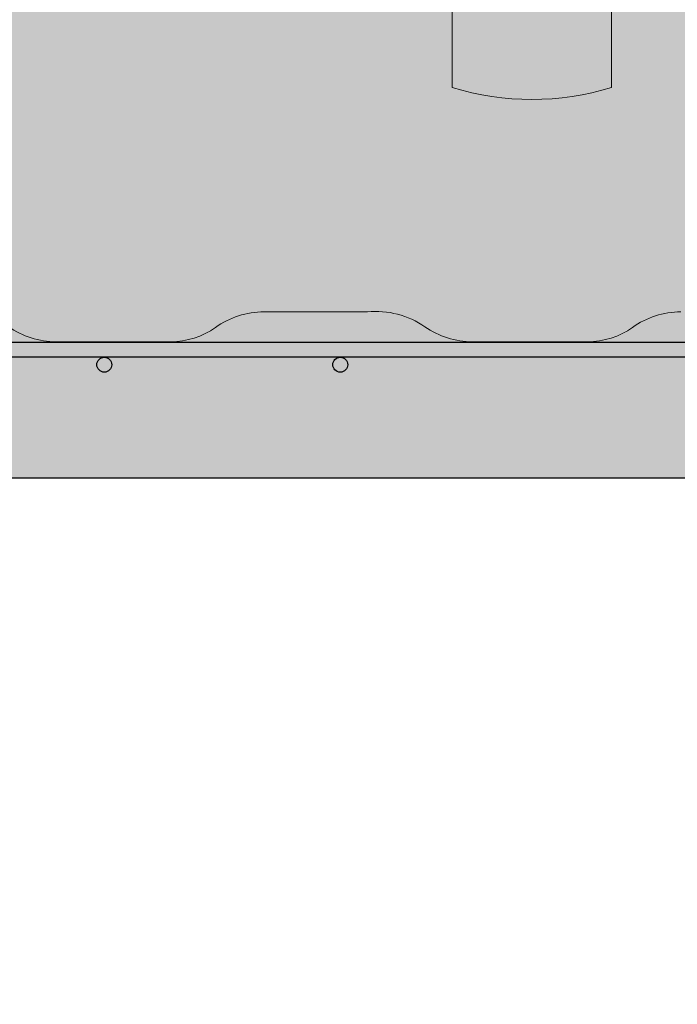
# Model space of a CAD drawing. Header units: millimetres. Extents: x 0 to 30, y 0 to 35.5.
# Tile 4 of 132: x 14.5 to 15.5, y 9.2 to 10.6. Entities that reach past the tile are written whole.
import ezdxf

# ---------------------------------------------------------------- set-up
doc = ezdxf.new("R2010")
doc.units = ezdxf.units.MM
for name, color, linetype, lineweight in [('CONSTRUPANEL', 170, 'Continuous', 20), ('hatch', 252, 'Continuous', 0), ('LAMINA ACCESORIOS', 1, 'Continuous', 30)]:
    doc.layers.add(name, color=color, linetype=linetype, lineweight=lineweight)

msp = doc.modelspace()

# ---------------------------------------------------------------- hatches: boundary and pattern name
at = {"layer": 'hatch', "linetype": 'Continuous'}
h = msp.add_hatch(dxfattribs=at)
h.set_pattern_fill('AR-CONC', color=256, scale=0.1)
h.set_pattern_definition([(49.99999999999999, (-570.9308624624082, -2763.710799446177), (0.7172601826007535, -0.06275213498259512), [0.07500000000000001, -0.8250000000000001]), (355, (-570.9308624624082, -2763.710799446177), (-0.138751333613, 0.7521921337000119), [0.06, -0.66]), (100.45144446, (-570.8710907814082, -2763.716028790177), (0.578508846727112, 0.6894399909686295), [0.06374019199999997, -0.7011421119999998]), (46.18420000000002, (-570.9308624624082, -2763.510799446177), (1.067241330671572, -0.1655192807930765), [0.1125, -1.2375]), (96.63563549, (-570.8419257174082, -2763.524592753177), (0.9346619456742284, 0.9741186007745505), [0.09561034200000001, -1.05171376]), (351.1841639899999, (-570.9308624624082, -2763.510799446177), (0.9346619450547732, 0.9741186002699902), [0.09000000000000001, -0.990000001]), (21, (-570.8308624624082, -2763.560799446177), (0.5969070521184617, -0.4026188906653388), [0.07500000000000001, -0.8250000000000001]), (326.0000000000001, (-570.8308624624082, -2763.560799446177), (0.2433153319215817, 0.7251500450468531), [0.06, -0.66]), (71.45144474, (-570.7811202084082, -2763.594351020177), (0.8402223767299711, 0.3225311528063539), [0.06374019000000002, -0.701142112]), (37.50000000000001, (-570.9308624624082, -2763.710799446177), (0.01215985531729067, 0.3328938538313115), [0, -0.652, 0, -0.67, 0, -0.6625000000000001]), (7.499999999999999, (-570.9308624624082, -2763.710799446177), (0.2630695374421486, 0.3944117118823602), [0, -0.382, 0, -0.637, 0, -0.2525]), (327.5, (-571.1538624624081, -2763.710799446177), (0.533822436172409, -0.02255487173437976), [0, -0.25, 0, -0.78, 0, -1.035]), (317.5, (-571.2538624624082, -2763.710799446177), (0.5831861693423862, 0.1001049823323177), [0, -0.325, 0, -0.518, 0, -0.735])])
h.paths.add_polyline_path([(19.68332639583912, 12.44282171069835), (9.903148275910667, 12.44282171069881), (9.903148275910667, 12.22132898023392, -0.1532882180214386), (9.970576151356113, 12.24249819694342), (10.13992988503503, 12.24249819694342, -0.1690682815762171), (10.20970989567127, 12.22132898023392, 0.1586911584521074), (10.27713777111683, 12.1993757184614), (10.44649150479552, 12.1993757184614, 0.1469625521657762), (10.51783960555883, 12.2221130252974, -0.1512227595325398), (10.583699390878, 12.24249819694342), (10.75226907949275, 12.24249819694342, -0.1690682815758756), (10.82204909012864, 12.22132898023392, 0.1586911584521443), (10.88947696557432, 12.1993757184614), (11.05883069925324, 12.1993757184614, 0.1469625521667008), (11.13017880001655, 12.2221130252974, -0.1512227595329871), (11.1960385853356, 12.24249819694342), (11.36539231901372, 12.24249819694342, -0.1690682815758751), (11.43517232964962, 12.22132898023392, 0.1586911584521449), (11.50260020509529, 12.1993757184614), (11.6574491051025, 12.1993757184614, 0.1678056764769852), (11.74251799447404, 12.2221130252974, -0.1495219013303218), (11.80916182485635, 12.24249819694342), (11.97773151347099, 12.24249819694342, -0.1690682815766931), (12.04751152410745, 12.22132898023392, 0.1586911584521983), (12.1149393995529, 12.1993757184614), (12.27018032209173, 12.1993757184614, 0.1718169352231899), (12.3556412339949, 12.2221130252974, -0.1512227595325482), (12.42150101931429, 12.24249819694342), (12.57713396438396, 12.24249819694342, -0.1882755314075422), (12.65985071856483, 12.22132898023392, 0.1569552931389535), (12.72806263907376, 12.1993757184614), (12.89663232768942, 12.1993757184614, 0.1469625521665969), (12.96798042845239, 12.2221130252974, -0.151222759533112), (13.03384021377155, 12.24249819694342), (13.18947315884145, 12.24249819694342, -0.1929552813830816), (13.27297395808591, 12.22132898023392, 0.1586911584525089), (13.34040183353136, 12.1993757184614), (13.49564275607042, 12.1993757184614, 0.1718169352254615), (13.58110366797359, 12.2221130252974, -0.151222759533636), (13.64696345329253, 12.24249819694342), (13.80220437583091, 12.24249819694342, -0.1923727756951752), (13.88531315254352, 12.22132898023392, 0.1586911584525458), (13.95274102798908, 12.1993757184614), (14.12209476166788, 12.1993757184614, 0.1469625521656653), (14.19344286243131, 12.2221130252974, -0.1512227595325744), (14.25930264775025, 12.24249819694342), (14.42865638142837, 12.24249819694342, -0.1690682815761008), (14.49843639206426, 12.22132898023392, 0.1586911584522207), (14.56586426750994, 12.1993757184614), (14.73443395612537, 12.1993757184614, 0.1435658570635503), (14.80578205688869, 12.2221130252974, -0.1495219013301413), (14.87242588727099, 12.24249819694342), (15.02727478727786, 12.24249819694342, -0.1929552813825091), (15.11077558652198, 12.22132898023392, 0.1586911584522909), (15.17820346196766, 12.1993757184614), (15.34755719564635, 12.1993757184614, 0.1469625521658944), (15.41890529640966, 12.2221130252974, -0.1512227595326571), (15.48476508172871, 12.24249819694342), (15.65411881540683, 12.24249819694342, -0.1639663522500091), (15.72311478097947, 12.22132898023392, 0.1569552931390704), (15.7913267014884, 12.1993757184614), (15.94617560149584, 12.1993757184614, 0.1712277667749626), (16.03124449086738, 12.2221130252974, -0.1512227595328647), (16.09710427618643, 12.24249819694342), (16.26645800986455, 12.24249819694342, -0.1690682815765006), (16.33623802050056, 12.22132898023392, 0.1586911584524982), (16.40366589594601, 12.1993757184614), (16.57301962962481, 12.1993757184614, 0.1469625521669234), (16.64436773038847, 12.2221130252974, -0.1512227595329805), (16.71022751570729, 12.24249819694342), (16.87879720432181, 12.24249819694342, -0.1690682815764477), (16.94857721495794, 12.22132898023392, 0.1586911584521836), (17.01600509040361, 12.1993757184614), (17.18535882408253, 12.1993757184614, 0.1469625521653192), (17.25670692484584, 12.2221130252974, -0.1512227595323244), (17.32256671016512, 12.24249819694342), (17.47819965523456, 12.24249819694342, -0.1929552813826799), (17.56170045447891, 12.22132898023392, 0.1586911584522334), (17.62912832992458, 12.1993757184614), (17.79769801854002, 12.1993757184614, 0.1435658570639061), (17.86904611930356, 12.2221130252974, -0.1495219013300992), (17.93568994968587, 12.24249819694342), (18.0959607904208, 12.24249819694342, -0.148347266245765), (18.17403964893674, 12.22132898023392, 0.1407453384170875), (18.25048404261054, 12.1993757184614), (18.41082125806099, 12.1993757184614, 0.1469625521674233), (18.48216935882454, 12.2221130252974, -0.1512227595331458), (18.54802914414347, 12.24249819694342), (18.71738287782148, 12.24249819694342, -0.1639663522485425), (18.78637884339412, 12.22132898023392, 0.1569552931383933), (18.85459076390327, 12.1993757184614), (19.02316045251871, 12.1993757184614, 0.1120209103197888), (19.09450855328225, 12.2221130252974, -0.1336925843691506), (19.16938485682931, 12.24249819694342), (19.32972207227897, 12.24249819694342, -0.169068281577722), (19.39950208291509, 12.22132898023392, 0.1586911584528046), (19.46692995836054, 12.1993757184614), (19.63628369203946, 12.1993757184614, 0.08064099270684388), (19.68332639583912, 12.20800021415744)])
h.paths.add_polyline_path([(5.415585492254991, 5.446933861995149), (7.752420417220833, 5.446933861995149), (7.752420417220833, 5.859075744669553), (5.415585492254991, 5.859075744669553)], flags=9)
h.paths.add_polyline_path([(2.835242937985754, 5.447070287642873), (5.062528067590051, 5.447070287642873), (5.062528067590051, 5.859212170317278), (2.835242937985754, 5.859212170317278)], flags=9)
h.paths.add_polyline_path([(6.253013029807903, 29.55380223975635), (10.15253274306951, 29.55380223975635), (10.15253274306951, 30.04261227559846), (6.253013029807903, 30.04261227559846)], flags=9)
h.paths.add_polyline_path([(14.21421845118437, 13.05434198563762), (15.32259016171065, 13.05434198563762), (15.32259016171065, 13.54065777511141), (14.21421845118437, 13.54065777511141)], flags=9)
h.paths.add_polyline_path([(13.33071556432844, 9.121942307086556), (14.44634056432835, 9.121942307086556), (14.44634056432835, 9.608258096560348), (13.33071556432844, 9.608258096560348)], flags=9)
h.paths.add_polyline_path([(13.3157799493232, 7.189754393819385), (14.43140494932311, 7.189754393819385), (14.43140494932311, 7.676070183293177), (13.3157799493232, 7.676070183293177)], flags=9)
h.paths.add_polyline_path([(20.56995413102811, 9.859103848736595), (21.7881613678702, 9.859103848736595), (21.7881613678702, 10.34541963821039), (20.56995413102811, 10.34541963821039)], flags=9)
h.paths.add_polyline_path([(20.56822715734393, 10.23902088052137), (21.47661531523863, 10.23902088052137), (21.47661531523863, 10.72533666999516), (20.56822715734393, 10.72533666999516)], flags=9)
h.paths.add_polyline_path([(20.56995413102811, 12.08542444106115), (21.7881613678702, 12.08542444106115), (21.7881613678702, 12.57174023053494), (20.56995413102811, 12.57174023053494)], flags=9)
h.paths.add_polyline_path([(20.56822715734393, 11.70550740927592), (21.47661531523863, 11.70550740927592), (21.47661531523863, 12.19182319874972), (20.56822715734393, 12.19182319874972)], flags=9)
h.paths.add_polyline_path([(20.57271728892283, 10.91273865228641), (22.24719097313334, 10.91273865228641), (22.24719097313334, 11.3990544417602), (20.57271728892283, 11.3990544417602)], flags=9)
h.paths.add_polyline_path([(20.70544191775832, 20.08894268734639), (21.7039781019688, 20.08894268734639), (21.7039781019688, 20.57525847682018), (20.70544191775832, 20.57525847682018)], flags=9)
h.paths.add_polyline_path([(19.42252613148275, 17.43257247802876), (20.25527284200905, 17.43257247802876), (20.25527284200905, 17.91888826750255), (19.42252613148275, 17.91888826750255)], flags=9)
h.paths.add_polyline_path([(18.66647212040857, 15.47460984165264), (19.49921883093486, 15.47460984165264), (19.49921883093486, 15.96092563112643), (18.66647212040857, 15.96092563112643)], flags=9)
h.paths.add_polyline_path([(4.835873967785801, 13.58108029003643), (5.668620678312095, 13.58108029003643), (5.668620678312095, 14.06739607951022), (4.835873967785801, 14.06739607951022)], flags=9)
h.paths.add_polyline_path([(20.73588898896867, 14.35089859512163), (21.73787912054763, 14.35089859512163), (21.73787912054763, 14.83721438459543), (20.73588898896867, 14.83721438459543)], flags=9)
h.paths.add_polyline_path([(3.416353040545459, 15.61913854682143), (4.418343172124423, 15.61913854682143), (4.418343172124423, 16.10545433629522), (3.416353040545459, 16.10545433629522)], flags=9)
h.paths.add_polyline_path([(17.00936788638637, 22.63855517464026), (19.82951591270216, 22.63855517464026), (19.82951591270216, 23.51862096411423), (17.00936788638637, 23.51862096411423)], flags=9)
h.paths.add_polyline_path([(15.86712330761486, 24.20784043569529), (15.86712330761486, 25.42604767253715), (15.38080751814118, 25.42604767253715), (15.38080751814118, 24.20784043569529)], flags=9)
h.paths.add_polyline_path([(15.48720627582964, 24.20611346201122), (15.48720627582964, 25.1145016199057), (15.00089048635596, 25.1145016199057), (15.00089048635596, 24.20611346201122)], flags=9)
h.paths.add_polyline_path([(13.64080271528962, 24.20784043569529), (13.64080271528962, 25.42604767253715), (13.15448692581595, 25.42604767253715), (13.15448692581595, 24.20784043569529)], flags=9)
h.paths.add_polyline_path([(14.02071974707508, 24.20611346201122), (14.02071974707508, 25.1145016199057), (13.5344039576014, 25.1145016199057), (13.5344039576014, 24.20611346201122)], flags=9)
h.paths.add_polyline_path([(14.81348850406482, 24.21060359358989), (14.81348850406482, 25.07823517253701), (14.32717271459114, 25.07823517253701), (14.32717271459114, 24.21060359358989)], flags=9)
h.paths.add_polyline_path([(17.29867968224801, 18.13990936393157), (18.5168869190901, 18.13990936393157), (18.5168869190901, 18.62622515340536), (17.29867968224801, 18.62622515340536)], flags=9)
h.paths.add_polyline_path([(17.29695270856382, 18.51982639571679), (18.20534086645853, 18.51982639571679), (18.20534086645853, 19.00614218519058), (17.29695270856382, 19.00614218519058)], flags=9)
h.paths.add_polyline_path([(17.29867968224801, 20.36622995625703), (18.5168869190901, 20.36622995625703), (18.5168869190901, 20.85254574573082), (17.29867968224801, 20.85254574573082)], flags=9)
h.paths.add_polyline_path([(17.29695270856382, 19.98631292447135), (18.20534086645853, 19.98631292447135), (18.20534086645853, 20.47262871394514), (17.29695270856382, 20.47262871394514)], flags=9)
h.paths.add_polyline_path([(17.30144284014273, 19.19354416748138), (18.97591652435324, 19.19354416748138), (18.97591652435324, 19.67985995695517), (17.30144284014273, 19.67985995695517)], flags=9)
h.paths.add_polyline_path([(16.38756954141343, 14.30381649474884), (17.60577677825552, 14.30381649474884), (17.60577677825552, 14.79013228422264), (16.38756954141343, 14.79013228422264)], flags=9)
h.paths.add_polyline_path([(16.38584256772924, 14.68373352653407), (17.29423072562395, 14.68373352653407), (17.29423072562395, 15.17004931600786), (16.38584256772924, 15.17004931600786)], flags=9)
h.paths.add_polyline_path([(16.38756954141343, 16.53013708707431), (17.60577677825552, 16.53013708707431), (17.60577677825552, 17.0164528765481), (16.38756954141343, 17.0164528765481)], flags=9)
h.paths.add_polyline_path([(16.38584256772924, 16.15022005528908), (17.29423072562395, 16.15022005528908), (17.29423072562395, 16.63653584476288), (16.38584256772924, 16.63653584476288)], flags=9)
h.paths.add_polyline_path([(16.39033269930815, 15.35745129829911), (18.06480638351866, 15.35745129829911), (18.06480638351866, 15.8437670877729), (16.39033269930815, 15.8437670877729)], flags=9)
h.paths.add_polyline_path([(9.419009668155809, 24.30208161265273), (9.419009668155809, 25.52028884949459), (8.93269387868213, 25.52028884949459), (8.93269387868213, 24.30208161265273)], flags=9)
h.paths.add_polyline_path([(9.03909263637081, 24.30035463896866), (9.03909263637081, 25.20874279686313), (8.552776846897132, 25.20874279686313), (8.552776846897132, 24.30035463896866)], flags=9)
h.paths.add_polyline_path([(7.192689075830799, 24.30208161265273), (7.192689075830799, 25.52028884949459), (6.70637328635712, 25.52028884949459), (6.70637328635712, 24.30208161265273)], flags=9)
h.paths.add_polyline_path([(7.572606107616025, 24.30035463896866), (7.572606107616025, 25.20874279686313), (7.086290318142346, 25.20874279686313), (7.086290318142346, 24.30035463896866)], flags=9)
h.paths.add_polyline_path([(8.36537486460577, 24.30484477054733), (8.36537486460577, 25.17247634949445), (7.879059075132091, 25.17247634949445), (7.879059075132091, 24.30484477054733)], flags=9)
h.paths.add_polyline_path([(14.53671226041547, 4.486871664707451), (15.90274227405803, 4.486871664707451), (15.90274227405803, 4.837192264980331), (14.53671226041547, 4.837192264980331)], flags=9)
h.paths.add_polyline_path([(8.410594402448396, 4.837807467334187), (13.32992516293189, 4.837807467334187), (13.32992516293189, 6.384497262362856), (8.410594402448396, 6.384497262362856)], flags=9)
h.paths.add_polyline_path([(17.22020340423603, 6.620624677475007), (18.49486234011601, 6.620624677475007), (18.49486234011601, 7.012159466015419), (17.22020340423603, 7.012159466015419)], flags=9)
h.paths.add_polyline_path([(17.87735105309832, 6.064668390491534), (18.34514095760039, 6.064668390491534), (18.34514095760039, 6.414988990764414), (17.87735105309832, 6.414988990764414)], flags=9)
h.paths.add_polyline_path([(21.00083722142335, 4.468379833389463), (22.85187476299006, 4.468379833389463), (22.85187476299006, 6.653602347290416), (21.00083722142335, 6.653602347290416)], flags=9)
h.paths.add_polyline_path([(17.87619143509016, 4.484552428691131), (19.68960207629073, 4.484552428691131), (19.68960207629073, 4.834873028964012), (17.87619143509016, 4.834873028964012)], flags=9)
h.paths.add_polyline_path([(4.247754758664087, 27.43638564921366), (8.700994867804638, 27.43638564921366), (8.700994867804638, 27.74549206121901), (4.247754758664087, 27.74549206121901)], flags=9)
h.paths.add_polyline_path([(13.87598343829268, 6.62608193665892), (15.37161781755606, 6.62608193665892), (15.37161781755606, 7.017616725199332), (13.87598343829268, 7.017616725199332)], flags=9)
h.paths.add_polyline_path([(20.91004806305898, 6.358224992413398), (22.18470699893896, 6.358224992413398), (22.18470699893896, 6.749759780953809), (20.91004806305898, 6.749759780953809)], flags=9)
h.paths.add_polyline_path([(17.23951445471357, 5.154277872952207), (19.3842074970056, 5.154277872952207), (19.3842074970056, 5.545812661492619), (17.23951445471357, 5.545812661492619)], flags=9)
h.paths.add_polyline_path([(13.86898480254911, 5.154277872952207), (14.96660417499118, 5.154277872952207), (14.96660417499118, 5.545812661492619), (13.86898480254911, 5.545812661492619)], flags=9)
h.paths.add_polyline_path([(19.05846151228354, 25.62268665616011), (20.44887761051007, 25.62268665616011), (20.44887761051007, 25.93179306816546), (19.05846151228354, 25.93179306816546)], flags=9)
h.paths.add_polyline_path([(19.06050789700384, 25.97680174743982), (20.67213818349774, 25.97680174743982), (20.67213818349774, 26.28590815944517), (19.06050789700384, 26.28590815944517)], flags=9)
h.paths.add_polyline_path([(19.06449834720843, 26.37012867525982), (19.95457338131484, 26.37012867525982), (19.95457338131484, 26.67923508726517), (19.06449834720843, 26.67923508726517)], flags=9)
h.paths.add_polyline_path([(19.06572617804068, 26.72680174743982), (20.14181758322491, 26.72680174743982), (20.14181758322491, 27.03590815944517), (19.06572617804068, 27.03590815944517)], flags=9)
h.paths.add_polyline_path([(19.0603032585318, 27.12012867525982), (20.04348879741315, 27.12012867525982), (20.04348879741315, 27.42923508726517), (19.0603032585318, 27.42923508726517)], flags=9)
h.paths.add_polyline_path([(19.05958702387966, 27.47680174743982), (20.29857065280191, 27.47680174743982), (20.29857065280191, 27.78590815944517), (19.05958702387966, 27.78590815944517)], flags=9)
h.paths.add_polyline_path([(3.07370470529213, 25.62012867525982), (5.000273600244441, 25.62012867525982), (5.000273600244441, 25.92923508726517), (3.07370470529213, 25.92923508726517)], flags=9)
h.paths.add_polyline_path([(3.074625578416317, 25.97680174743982), (5.000989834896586, 25.97680174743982), (5.000989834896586, 26.28590815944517), (3.074625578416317, 26.28590815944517)], flags=9)
h.paths.add_polyline_path([(3.079434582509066, 26.37002635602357), (3.818077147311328, 26.37002635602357), (3.818077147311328, 26.67913276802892), (3.079434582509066, 26.67913276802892)], flags=9)
h.paths.add_polyline_path([(3.07994617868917, 26.72680174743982), (3.934925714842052, 26.72680174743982), (3.934925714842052, 27.03590815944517), (3.07994617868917, 27.03590815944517)], flags=9)
h.paths.add_polyline_path([(3.073909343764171, 27.12268665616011), (3.812551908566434, 27.12268665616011), (3.812551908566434, 27.43179306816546), (3.073909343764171, 27.43179306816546)], flags=9)
h.paths.add_polyline_path([(3.074318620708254, 27.47680174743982), (4.150410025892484, 27.47680174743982), (4.150410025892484, 27.78590815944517), (3.074318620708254, 27.78590815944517)], flags=9)
edge = h.paths.add_edge_path()
edge.add_arc((19.62255529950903, 10.2915915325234), 0.1230092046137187, 271.2818348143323, 304.7867363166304)
edge.add_line((19.69273493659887, 10.1905663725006), (19.69273493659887, 9.96828959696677))
edge.add_line((19.69273493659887, 9.96828959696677), (9.903148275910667, 9.968289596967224))
edge.add_line((9.903148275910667, 9.968289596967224), (9.903148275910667, 10.20389513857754))
edge.add_arc((9.984799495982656, 9.8298666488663), 0.3828370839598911, 91.77694187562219, 102.31459637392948, ccw=False)
edge.add_line((9.97292828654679, 10.21251963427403), (10.12409526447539, 10.21251963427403))
edge.add_arc((10.12652425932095, 10.09053256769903), 0.1220112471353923, 55.07214621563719, 91.14071735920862, ccw=False)
edge.add_arc((10.26616114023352, 10.29049011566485), 0.1218770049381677, 235.0721462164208, 269.999999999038)
edge.add_line((10.26616114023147, 10.16861311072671), (10.43551487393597, 10.16861311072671))
edge.add_arc((10.43494264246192, 10.28342654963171), 0.1148148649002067, 270.2855604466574, 305.3522173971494)
edge.add_arc((10.57272275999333, 10.08920827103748), 0.1233113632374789, 90.00000000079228, 125.3522173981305, ccw=False)
edge.add_line((10.57272275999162, 10.21251963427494), (10.73643445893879, 10.21251963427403))
edge.add_arc((10.73886345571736, 10.09053256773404), 0.1220112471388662, 55.0666041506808, 91.14071826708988, ccw=False)
edge.add_arc((10.87850033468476, 10.29049011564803), 0.1218770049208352, 235.0776951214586, 270.0000000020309)
edge.add_line((10.87850033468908, 10.16861311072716), (11.04785406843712, 10.16861311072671))
edge.add_arc((11.04728183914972, 10.28342654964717), 0.1148148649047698, 270.2855593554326, 305.3460535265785)
edge.add_arc((11.18506195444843, 10.0892082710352), 0.1233113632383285, 90, 125.35795570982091, ccw=False)
edge.add_line((11.18506195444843, 10.21251963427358), (11.34955769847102, 10.21251963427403))
edge.add_arc((11.35198669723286, 10.09053256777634), 0.1220112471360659, 55.06425515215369, 91.14071919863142, ccw=False)
edge.add_arc((11.49162357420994, 10.29049011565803), 0.1218770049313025, 235.0800474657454, 270.0000000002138)
edge.add_line((11.49162357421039, 10.16861311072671), (11.64294427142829, 10.16861311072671))
edge.add_arc((11.65701359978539, 10.28710206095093), 0.119321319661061, 263.2284286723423, 305.3395685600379)
edge.add_arc((11.79740114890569, 10.08920827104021), 0.1233113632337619, 89.9999999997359, 125.36445401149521, ccw=False)
edge.add_line((11.79740114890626, 10.21251963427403), (11.94950589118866, 10.21251963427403))
edge.add_arc((11.96231864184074, 10.08765822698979), 0.1255170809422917, 55.07214621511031, 95.85894362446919, ccw=False)
edge.add_arc((12.10396276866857, 10.29049011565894), 0.12187700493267, 235.0721462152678, 269.9999999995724)
edge.add_line((12.10396276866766, 10.16861311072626), (12.27331650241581, 10.16861311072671))
edge.add_arc((12.27274427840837, 10.28342654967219), 0.1148148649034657, 270.2855567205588, 305.3409106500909)
edge.add_arc((12.41052438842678, 10.08920827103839), 0.1233113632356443, 90, 125.3627422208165, ccw=False)
edge.add_line((12.41052438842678, 10.21251963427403), (12.57046958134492, 10.21251963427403))
edge.add_arc((12.57763938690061, 10.09217359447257), 0.1205594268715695, 54.69975155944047, 93.4094566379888, ccw=False)
edge.add_arc((12.71630196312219, 10.28801197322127), 0.119398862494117, 234.6997515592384, 270.0000000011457)
edge.add_line((12.71630196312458, 10.16861311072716), (12.87703120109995, 10.16861311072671))
edge.add_arc((12.88436095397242, 10.28444502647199), 0.1160635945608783, 266.379195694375, 305.342559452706)
edge.add_arc((13.02286358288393, 10.08920827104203), 0.1233113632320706, 89.99999999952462, 125.36130584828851, ccw=False)
edge.add_line((13.02286358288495, 10.21251963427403), (13.18320079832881, 10.21251963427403))
edge.add_arc((13.18937177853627, 10.08993608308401), 0.1227387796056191, 55.0671506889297, 92.88189480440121, ccw=False)
edge.add_arc((13.32942520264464, 10.29049011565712), 0.1218770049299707, 235.0771776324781, 270.0000000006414)
edge.add_line((13.32942520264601, 10.16861311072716), (13.48074589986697, 10.16861311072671))
edge.add_arc((13.49538949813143, 10.28739775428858), 0.1196838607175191, 262.9721187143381, 305.3522173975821)
edge.add_arc((13.63598682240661, 10.08920827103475), 0.1233113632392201, 90.00000000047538, 125.3522173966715, ccw=False)
edge.add_line((13.63598682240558, 10.21251963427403), (13.79969852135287, 10.21251963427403))
edge.add_arc((13.80212751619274, 10.09053256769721), 0.1220112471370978, 55.07214621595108, 91.14071735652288, ccw=False)
edge.add_arc((13.94176439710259, 10.2904901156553), 0.1218770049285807, 235.0721462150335, 270.0000000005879)
edge.add_line((13.94176439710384, 10.16861311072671), (14.11111813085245, 10.16861311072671))
edge.add_arc((14.11054590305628, 10.28342654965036), 0.1148148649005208, 270.285558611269, 305.3442580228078)
edge.add_arc((14.2483260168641, 10.0892082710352), 0.1233113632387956, 90.00000000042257, 125.3596269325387, ccw=False)
edge.add_line((14.24832601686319, 10.21251963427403), (14.41282176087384, 10.21251963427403))
edge.add_arc((14.41525076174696, 10.09053256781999), 0.1220112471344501, 55.062374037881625, 91.14072019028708, ccw=False)
edge.add_arc((14.55488763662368, 10.29049011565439), 0.1218770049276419, 235.0819314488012, 270.0000000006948)
edge.add_line((14.55488763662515, 10.16861311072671), (14.72345732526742, 10.16861311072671))
edge.add_arc((14.72288509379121, 10.2834265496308), 0.114814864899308, 270.2855604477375, 305.3522173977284)
edge.add_arc((14.86066521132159, 10.08920827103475), 0.1233113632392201, 90.00000000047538, 125.3522173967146, ccw=False)
edge.add_line((14.86066521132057, 10.21251963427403), (15.01276995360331, 10.21251963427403))
edge.add_arc((15.02558270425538, 10.08765822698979), 0.1255170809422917, 55.07214621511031, 95.85894362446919, ccw=False)
edge.add_arc((15.16722683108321, 10.29049011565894), 0.12187700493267, 235.0721462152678, 269.9999999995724)
edge.add_line((15.1672268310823, 10.16861311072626), (15.3365805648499, 10.16861311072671))
edge.add_arc((15.33600833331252, 10.28342654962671), 0.1148148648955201, 270.2855604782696, 305.35221739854)
edge.add_arc((15.47378845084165, 10.08920827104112), 0.1233113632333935, 89.99999999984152, 125.352217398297, ccw=False)
edge.add_line((15.47378845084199, 10.21251963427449), (15.62510914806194, 10.21251963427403))
edge.add_arc((15.63908495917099, 10.08960526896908), 0.1237063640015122, 54.693002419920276, 96.48687934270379, ccw=False)
edge.add_arc((15.77956602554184, 10.28801197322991), 0.119398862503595, 234.7067451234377, 269.9999999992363)
edge.add_line((15.77956602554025, 10.16861311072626), (15.94029526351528, 10.16861311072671))
edge.add_arc((15.94762501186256, 10.2844450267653), 0.116063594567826, 266.379197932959, 305.3490252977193)
edge.add_arc((16.08612764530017, 10.08920827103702), 0.1233113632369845, 90.00000000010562, 125.3552216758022, ccw=False)
edge.add_line((16.08612764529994, 10.21251963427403), (16.23744834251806, 10.21251963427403))
edge.add_arc((16.25085350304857, 10.08738380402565), 0.1258517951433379, 55.06434170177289, 96.11448511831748, ccw=False)
edge.add_arc((16.39268926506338, 10.29049011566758), 0.1218770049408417, 235.0802065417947, 269.9999999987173)
edge.add_line((16.39268926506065, 10.16861311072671), (16.56204299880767, 10.16861311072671))
edge.add_arc((16.56147076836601, 10.28342654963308), 0.1148148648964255, 270.2855599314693, 305.3479415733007)
edge.add_arc((16.69925088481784, 10.08920827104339), 0.1233113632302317, 89.9999999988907, 125.35619819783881, ccw=False)
edge.add_line((16.69925088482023, 10.21251963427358), (16.86296258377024, 10.21251963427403))
edge.add_arc((16.86539158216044, 10.09053256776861), 0.1220112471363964, 55.06464618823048, 91.14071902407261, ccw=False)
edge.add_arc((17.00502845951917, 10.29049011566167), 0.1218770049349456, 235.0796558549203, 269.9999999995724)
edge.add_line((17.00502845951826, 10.16861311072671), (17.17438219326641, 10.16861311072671))
edge.add_arc((17.17380996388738, 10.28342654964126), 0.1148148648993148, 270.2855594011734, 305.3461840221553)
edge.add_arc((17.31159007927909, 10.08920827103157), 0.1233113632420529, 90.00000000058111, 125.3578342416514, ccw=False)
edge.add_line((17.31159007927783, 10.21251963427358), (17.47608582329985, 10.21251963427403))
edge.add_arc((17.4785148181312, 10.09053256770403), 0.1220112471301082, 55.072146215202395, 91.14071735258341, ccw=False)
edge.add_arc((17.61815169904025, 10.29049011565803), 0.1218770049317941, 235.0721462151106, 269.9999999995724)
edge.add_line((17.61815169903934, 10.16861311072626), (17.78672138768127, 10.16861311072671))
edge.add_arc((17.78614915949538, 10.28342654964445), 0.1148148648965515, 270.2855588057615, 305.3447372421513)
edge.add_arc((17.92392927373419, 10.08920827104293), 0.1233113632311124, 89.99999999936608, 125.3591808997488, ccw=False)
edge.add_line((17.92392927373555, 10.21251963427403), (18.0884250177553, 10.21251963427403))
edge.add_arc((18.09085401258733, 10.09053256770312), 0.1220112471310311, 55.07214621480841, 91.1407173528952, ccw=False)
edge.add_arc((18.23049089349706, 10.29049011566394), 0.1218770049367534, 235.0721462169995, 269.9999999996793)
edge.add_line((18.23049089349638, 10.16861311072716), (18.39984462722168, 10.16861311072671))
edge.add_arc((18.39927239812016, 10.28342654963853), 0.1148148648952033, 270.2855592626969, 305.3458379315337)
edge.add_arc((18.53705251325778, 10.08920827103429), 0.1233113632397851, 90.00000000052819, 125.35815639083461, ccw=False)
edge.add_line((18.53705251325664, 10.21251963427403), (18.70403758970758, 10.21251963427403))
edge.add_arc((18.70482989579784, 10.09310910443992), 0.1194131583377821, 54.69975155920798, 90.38016018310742, ccw=False)
edge.add_arc((18.84283008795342, 10.28801197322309), 0.1193988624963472, 234.6997515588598, 270.0000000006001)
edge.add_line((18.84283008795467, 10.16861311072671), (19.01218382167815, 10.16861311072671))
edge.add_arc((19.01161159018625, 10.2834265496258), 0.114814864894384, 270.285560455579, 305.3522173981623)
edge.add_arc((19.14939170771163, 10.08920827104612), 0.1233113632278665, 89.99999999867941, 125.35221739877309, ccw=False)
edge.add_line((19.14939170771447, 10.21251963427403), (19.30071240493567, 10.21251963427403))
edge.add_arc((19.31411756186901, 10.0873838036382), 0.1258517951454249, 55.072146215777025, 96.1144834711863, ccw=False)
edge.add_arc((19.45595332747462, 10.2904901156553), 0.1218770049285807, 235.0721462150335, 270.0000000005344)
edge.add_line((19.45595332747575, 10.16861311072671), (19.62530706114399, 10.16861311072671))
edge = h.paths.add_edge_path()
edge.add_line((9.90314827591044, 11.47570212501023), (19.56336750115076, 11.47570212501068))
edge.add_arc((19.5633675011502, 11.41062638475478), 0.06507574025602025, 0, 89.99999999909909, ccw=False)
edge.add_line((19.62844324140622, 11.41062638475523), (19.62844324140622, 10.67275408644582))
edge.add_line((19.62844324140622, 10.67275408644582), (19.68332639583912, 10.67275408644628))
edge.add_line((19.68332639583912, 10.67275408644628), (19.68332639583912, 11.73835722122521))
edge.add_line((19.68332639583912, 11.73835722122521), (19.0137519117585, 11.73835722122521))
edge.add_line((19.0137519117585, 11.73835722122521), (19.0137519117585, 11.60820574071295))
edge.add_arc((18.89653717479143, 12.01720191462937), 0.4254611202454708, 254.00815910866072, 285.99184089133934, ccw=False)
edge.add_line((18.77932243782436, 11.60820574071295), (18.77932243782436, 11.73835722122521))
edge.add_line((18.77932243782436, 11.73835722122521), (18.71816692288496, 11.73835722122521))
edge.add_line((18.71816692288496, 11.73835722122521), (18.71816692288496, 11.86929274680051))
edge.add_arc((18.60095218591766, 11.4796579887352), 0.4068839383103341, 73.25701376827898, 106.742986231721)
edge.add_line((18.48373744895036, 11.86929274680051), (18.48373744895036, 11.73835722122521))
edge.add_line((18.48373744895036, 11.73835722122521), (15.36245405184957, 11.73835722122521))
edge.add_line((15.36245405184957, 11.73835722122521), (15.36245405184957, 11.60820574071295))
edge.add_arc((15.24523931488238, 12.01720191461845), 0.4254611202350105, 254.008159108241, 285.99184089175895, ccw=False)
edge.add_line((15.1280245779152, 11.60820574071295), (15.1280245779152, 11.73835722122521))
edge.add_line((15.1280245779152, 11.73835722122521), (14.45845009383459, 11.73835722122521))
edge.add_line((14.45845009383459, 11.73835722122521), (14.45845009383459, 11.86929274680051))
edge.add_arc((14.34123535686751, 11.47965798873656), 0.4068839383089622, 73.2570137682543, 106.7429862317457)
edge.add_line((14.22402061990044, 11.86929274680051), (14.22402061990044, 11.73835722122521))
edge.add_line((14.22402061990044, 11.73835722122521), (11.10273722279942, 11.73835722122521))
edge.add_line((11.10273722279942, 11.73835722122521), (11.10273722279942, 11.60820574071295))
edge.add_arc((10.98552248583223, 12.01720191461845), 0.4254611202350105, 254.008159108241, 285.99184089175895, ccw=False)
edge.add_line((10.86830774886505, 11.60820574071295), (10.86830774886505, 11.73835722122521))
edge.add_line((10.86830774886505, 11.73835722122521), (10.80715223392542, 11.73835722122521))
edge.add_line((10.80715223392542, 11.73835722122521), (10.80715223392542, 11.86929274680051))
edge.add_arc((10.68993749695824, 11.47965798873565), 0.4068839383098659, 73.25701376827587, 106.7429862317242)
edge.add_line((10.57272275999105, 11.86929274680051), (10.57272275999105, 11.73835722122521))
edge.add_line((10.57272275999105, 11.73835722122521), (9.903148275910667, 11.73835722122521))
edge.add_line((9.903148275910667, 11.73835722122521), (9.90314827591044, 11.47570212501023))
edge = h.paths.add_edge_path()
edge.add_line((19.43243197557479, 10.94246558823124), (9.903148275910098, 10.94246558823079))
edge.add_line((9.903148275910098, 10.94246558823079), (9.903148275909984, 10.67275408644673))
edge.add_line((9.903148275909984, 10.67275408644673), (10.5821313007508, 10.67275408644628))
edge.add_line((10.5821313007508, 10.67275408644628), (10.5821313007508, 10.80368961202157))
edge.add_arc((10.6993460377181, 10.3946934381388), 0.4254611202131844, 74.00815910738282, 105.99184089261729, ccw=False)
edge.add_line((10.8165607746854, 10.80368961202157), (10.8165607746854, 10.67275408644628))
edge.add_line((10.8165607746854, 10.67275408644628), (10.8777162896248, 10.67275408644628))
edge.add_line((10.8777162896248, 10.67275408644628), (10.8777162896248, 10.54260260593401))
edge.add_arc((10.9949310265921, 10.93223736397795), 0.4068839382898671, 253.2570137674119, 286.742986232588)
edge.add_line((11.1121457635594, 10.54260260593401), (11.1121457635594, 10.67275408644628))
edge.add_line((11.1121457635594, 10.67275408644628), (14.23342916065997, 10.67275408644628))
edge.add_line((14.23342916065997, 10.67275408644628), (14.23342916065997, 10.80368961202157))
edge.add_arc((14.35064389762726, 10.3946934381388), 0.4254611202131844, 74.00815910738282, 105.99184089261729, ccw=False)
edge.add_line((14.46785863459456, 10.80368961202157), (14.46785863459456, 10.67275408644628))
edge.add_line((14.46785863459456, 10.67275408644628), (15.13743311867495, 10.67275408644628))
edge.add_line((15.13743311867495, 10.67275408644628), (15.13743311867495, 10.54260260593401))
edge.add_arc((15.25464785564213, 10.921684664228), 0.3967902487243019, 252.8180373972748, 287.1819626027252)
edge.add_line((15.37186259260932, 10.54260260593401), (15.37186259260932, 10.67275408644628))
edge.add_line((15.37186259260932, 10.67275408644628), (18.49314598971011, 10.67275408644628))
edge.add_line((18.49314598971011, 10.67275408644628), (18.49314598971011, 10.80368961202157))
edge.add_arc((18.61036072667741, 10.3946934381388), 0.4254611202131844, 74.00815910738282, 105.99184089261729, ccw=False)
edge.add_line((18.72757546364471, 10.80368961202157), (18.72757546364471, 10.67275408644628))
edge.add_line((18.72757546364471, 10.67275408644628), (18.78873097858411, 10.67275408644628))
edge.add_line((18.78873097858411, 10.67275408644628), (18.78873097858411, 10.54260260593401))
edge.add_arc((18.90594571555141, 10.93223736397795), 0.4068839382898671, 253.2570137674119, 286.742986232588)
edge.add_line((19.02316045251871, 10.54260260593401), (19.02316045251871, 10.67275408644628))
edge.add_line((19.02316045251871, 10.67275408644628), (19.58453671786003, 10.67275408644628))
edge.add_line((19.58453671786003, 10.67275408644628), (19.58453671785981, 11.41062638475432))
edge.add_arc((19.56336750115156, 11.41062638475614), 0.02116921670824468, 0, 90.00000000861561)
edge.add_line((19.5633675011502, 11.43179560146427), (9.90314827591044, 11.43179560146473))
edge.add_line((9.90314827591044, 11.43179560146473), (9.903148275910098, 10.9863721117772))
edge.add_line((9.903148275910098, 10.9863721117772), (19.4324319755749, 10.98637211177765))
edge.add_line((19.4324319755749, 10.98637211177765), (19.43243197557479, 10.94246558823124))
h = msp.add_hatch(dxfattribs=at)
h.set_pattern_fill('HONEY', color=256, scale=0.333362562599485)
h.set_pattern_definition([(0, (-238.644041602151, -1954.91538008), (0.06250548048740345, 0.03608755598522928), [0.04167032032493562, -0.08334064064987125]), (120, (-238.644041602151, -1954.91538008), (-0.06250548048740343, 0.03608755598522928), [0.04167032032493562, -0.08334064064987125]), (59.99999999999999, (-238.644041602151, -1954.91538008), (1.387900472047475e-17, 0.07217511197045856), [-0.08334064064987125, 0.04167032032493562])])
h.paths.add_polyline_path([(19.69273493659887, 10.67275408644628), (19.02316045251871, 10.67275408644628), (19.02316045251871, 10.54260260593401), (18.96514111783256, 10.52927383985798), (18.90555369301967, 10.52535361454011), (18.84675031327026, 10.52927383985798), (18.78873097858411, 10.54260260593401), (18.78873097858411, 10.67275408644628), (18.72757546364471, 10.67275408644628), (18.72757546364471, 10.80368961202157), (18.66955612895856, 10.81623433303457), (18.61937724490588, 10.82015455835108), (18.59977611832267, 10.82015455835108), (18.55116532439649, 10.81623433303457), (18.49314598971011, 10.80368961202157), (18.49314598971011, 10.67275408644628), (15.37186259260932, 10.67275408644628), (15.37186259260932, 10.54260260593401), (15.31384325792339, 10.52927383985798), (15.25503987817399, 10.52535361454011), (15.1954524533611, 10.52927383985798), (15.13743311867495, 10.54260260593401), (15.13743311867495, 10.67275408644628), (14.46785863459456, 10.67275408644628), (14.46785863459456, 10.80368961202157), (14.40983929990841, 10.81623433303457), (14.3596604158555, 10.82015455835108), (14.34005928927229, 10.82015455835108), (14.29144849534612, 10.81623433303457), (14.23342916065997, 10.80368961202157), (14.23342916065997, 10.67275408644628), (11.1121457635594, 10.67275408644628), (11.1121457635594, 10.54260260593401), (11.05412642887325, 10.52927383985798), (10.99532304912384, 10.52535361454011), (10.93573562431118, 10.52927383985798), (10.8777162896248, 10.54260260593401), (10.8777162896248, 10.67275408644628), (10.8165607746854, 10.67275408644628), (10.8165607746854, 10.80368961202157), (10.75854143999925, 10.81623433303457), (10.70914660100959, 10.82015455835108), (10.68954547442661, 10.82015455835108), (10.64015063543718, 10.81623433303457), (10.5821313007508, 10.80368961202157), (10.5821313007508, 10.67275408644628), (9.903148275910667, 10.67275408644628), (9.903148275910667, 10.20389513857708), (9.936078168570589, 10.21095154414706), (9.959599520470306, 10.21251963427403), (9.986257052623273, 10.21251963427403), (10.05760515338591, 10.21251963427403), (10.0928871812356, 10.21251963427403), (10.11092021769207, 10.21251963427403), (10.12895325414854, 10.21251963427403), (10.14855438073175, 10.21095154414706), (10.15090651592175, 10.21095154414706), (10.151690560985, 10.21095154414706), (10.15247460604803, 10.21095154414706), (10.15247460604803, 10.21016749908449), (10.1759959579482, 10.20311109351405), (10.19638112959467, 10.1905663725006), (10.21755034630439, 10.1780216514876), (10.24107169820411, 10.17096524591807), (10.26616114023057, 10.16861311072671), (10.29360271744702, 10.16861311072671), (10.36416677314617, 10.16861311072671), (10.39944880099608, 10.16861311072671), (10.41748183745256, 10.16861311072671), (10.43551487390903, 10.16861311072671), (10.45433195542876, 10.17018120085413), (10.466092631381, 10.17253333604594), (10.46766072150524, 10.17331738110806), (10.47001285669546, 10.17331738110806), (10.50137465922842, 10.18978232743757), (10.52254387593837, 10.20232704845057), (10.54684927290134, 10.21016749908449), (10.57272275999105, 10.21251963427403), (10.6001643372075, 10.21251963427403), (10.67072839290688, 10.21251963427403), (10.70601042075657, 10.21251963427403), (10.72404345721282, 10.21251963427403), (10.74129244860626, 10.21251963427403), (10.76089357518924, 10.21095154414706), (10.76324571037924, 10.21095154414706), (10.76402975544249, 10.21095154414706), (10.76481380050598, 10.21095154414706), (10.76559784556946, 10.21016749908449), (10.78833515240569, 10.20311109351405), (10.80872032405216, 10.1905663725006), (10.83067358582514, 10.1780216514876), (10.85419493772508, 10.17096524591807), (10.87850033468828, 10.16861311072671), (10.90594191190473, 10.16861311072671), (10.97650596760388, 10.16861311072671), (11.01257204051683, 10.16861311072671), (11.02982103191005, 10.16861311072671), (11.04785406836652, 10.16861311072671), (11.06745519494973, 10.17018120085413), (11.07529564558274, 10.1717492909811), (11.07843182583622, 10.17253333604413), (11.08507916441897, 10.17474911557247), (11.11371385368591, 10.18978232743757), (11.13566711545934, 10.20232704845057), (11.15997251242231, 10.21016749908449), (11.18506195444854, 10.21251963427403), (11.21328757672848, 10.21251963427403), (11.28385163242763, 10.21251963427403), (11.31913366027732, 10.21251963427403), (11.33638265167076, 10.21251963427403), (11.35441568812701, 10.21251963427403), (11.37323276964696, 10.21095154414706), (11.37558490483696, 10.21095154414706), (11.37715299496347, 10.21095154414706), (11.37793704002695, 10.21095154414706), (11.37793704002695, 10.21016749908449), (11.40067434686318, 10.20311109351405), (11.42184356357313, 10.1905663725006), (11.44301278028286, 10.1780216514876), (11.4665341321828, 10.17096524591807), (11.49162357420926, 10.16861311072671), (11.51828110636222, 10.16861311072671), (11.58962920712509, 10.16861311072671), (11.62491123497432, 10.16861311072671), (11.64294427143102, 10.16861311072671), (11.66019326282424, 10.16861311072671), (11.67979438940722, 10.17018120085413), (11.69155506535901, 10.17253333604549), (11.69312315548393, 10.17331738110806), (11.69547529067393, 10.17331738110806), (11.72605304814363, 10.18978232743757), (11.7480063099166, 10.20232704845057), (11.7723117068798, 10.21016749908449), (11.79740114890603, 10.21251963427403), (11.82562677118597, 10.21251963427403), (11.89619082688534, 10.21251963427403), (11.93147285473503, 10.21251963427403), (11.94950589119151, 10.21251963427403), (11.9667548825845, 10.21251963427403), (11.98635600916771, 10.21095154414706), (11.98870814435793, 10.21095154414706), (11.98949218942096, 10.21095154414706), (11.99027623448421, 10.21095154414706), (11.9910602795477, 10.21016749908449), (12.01379758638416, 10.20311109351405), (12.03418275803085, 10.1905663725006), (12.05535197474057, 10.1780216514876), (12.07965737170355, 10.17096524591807), (12.10396276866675, 10.16861311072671), (12.13140434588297, 10.16861311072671), (12.20196840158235, 10.16861311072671), (12.23803447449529, 10.16861311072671), (12.25528346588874, 10.16861311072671), (12.27331650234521, 10.16861311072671), (12.29291762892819, 10.17018120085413), (12.30467830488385, 10.17279468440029), (12.31054159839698, 10.17474911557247), (12.3391762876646, 10.18978232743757), (12.36112954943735, 10.20232704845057), (12.38465090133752, 10.21016749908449), (12.41052438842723, 10.21251963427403), (12.43796596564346, 10.21251963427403), (12.50853002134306, 10.21251963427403), (12.54381204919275, 10.21251963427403), (12.56184508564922, 10.21251963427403), (12.57909407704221, 10.21251963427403), (12.59869520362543, 10.21095154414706), (12.60104733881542, 10.21095154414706), (12.60261542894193, 10.21095154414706), (12.60339947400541, 10.21016749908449), (12.62613678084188, 10.20311109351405), (12.6473059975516, 10.1905663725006), (12.66847521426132, 10.1780216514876), (12.69199656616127, 10.17096524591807), (12.71630196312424, 10.16861311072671), (12.74374354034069, 10.16861311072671), (12.81509164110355, 10.16861311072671), (12.85037366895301, 10.16861311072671), (12.86840670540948, 10.16861311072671), (12.8856556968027, 10.16861311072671), (12.90525682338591, 10.17018120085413), (12.9170174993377, 10.17253333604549), (12.9185855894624, 10.17331738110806), (12.92015367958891, 10.17331738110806), (12.95151548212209, 10.18978232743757), (12.9734687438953, 10.20232704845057), (12.99777414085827, 10.21016749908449), (13.02286358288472, 10.21251963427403), (13.05108920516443, 10.21251963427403), (13.12165326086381, 10.21251963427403), (13.1569352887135, 10.21251963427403), (13.17418428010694, 10.21251963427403), (13.19221731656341, 10.21251963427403), (13.2118184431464, 10.21095154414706), (13.21417057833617, 10.21095154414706), (13.21495462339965, 10.21095154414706), (13.2157386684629, 10.21095154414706), (13.2157386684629, 10.21016749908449), (13.23926002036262, 10.20311109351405), (13.25964519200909, 10.1905663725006), (13.28081440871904, 10.1780216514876), (13.30433576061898, 10.17096524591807), (13.32942520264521, 10.16861311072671), (13.35686677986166, 10.16861311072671), (13.42743083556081, 10.16861311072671), (13.46271286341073, 10.16861311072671), (13.4807458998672, 10.16861311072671), (13.49877893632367, 10.16861311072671), (13.51759601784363, 10.17018120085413), (13.52935669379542, 10.17253333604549), (13.53092478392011, 10.17331738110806), (13.53327691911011, 10.17331738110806), (13.56463872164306, 10.18978232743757), (13.58580793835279, 10.20232704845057), (13.61011333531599, 10.21016749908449), (13.6359868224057, 10.21251963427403), (13.66342839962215, 10.21251963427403), (13.7339924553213, 10.21251963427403), (13.76927448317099, 10.21251963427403), (13.78730751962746, 10.21251963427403), (13.80455651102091, 10.21251963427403), (13.82415763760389, 10.21095154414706), (13.82650977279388, 10.21095154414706), (13.82729381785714, 10.21095154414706), (13.82807786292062, 10.21095154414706), (13.82886190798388, 10.21016749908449), (13.85159921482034, 10.20311109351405), (13.87198438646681, 10.1905663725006), (13.89393764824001, 10.1780216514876), (13.91745900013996, 10.17096524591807), (13.94176439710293, 10.16861311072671), (13.96920597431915, 10.16861311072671), (14.03977003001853, 10.16861311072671), (14.07583610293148, 10.16861311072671), (14.09308509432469, 10.16861311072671), (14.11111813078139, 10.16861311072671), (14.13071925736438, 10.17018120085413), (14.13855970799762, 10.1717492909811), (14.14169588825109, 10.17253333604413), (14.14834322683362, 10.17474911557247), (14.17697791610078, 10.18978232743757), (14.19893117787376, 10.20232704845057), (14.22323657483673, 10.21016749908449), (14.24832601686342, 10.21251963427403), (14.27655163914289, 10.21251963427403), (14.34711569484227, 10.21251963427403), (14.38239772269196, 10.21251963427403), (14.39964671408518, 10.21251963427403), (14.41767975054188, 10.21251963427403), (14.43649683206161, 10.21095154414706), (14.4388489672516, 10.21095154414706), (14.44041705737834, 10.21095154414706), (14.4412011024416, 10.21095154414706), (14.4412011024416, 10.21016749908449), (14.46393840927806, 10.20311109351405), (14.48510762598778, 10.1905663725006), (14.5062768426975, 10.1780216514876), (14.52979819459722, 10.17096524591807), (14.55488763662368, 10.16861311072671), (14.58154516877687, 10.16861311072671), (14.6528932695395, 10.16861311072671), (14.68817529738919, 10.16861311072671), (14.70620833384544, 10.16861311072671), (14.72345732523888, 10.16861311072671), (14.74305845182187, 10.17018120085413), (14.75481912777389, 10.17253333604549), (14.75638721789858, 10.17331738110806), (14.75873935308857, 10.17331738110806), (14.78931711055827, 10.18978232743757), (14.81127037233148, 10.20232704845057), (14.83557576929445, 10.21016749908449), (14.86066521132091, 10.21251963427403), (14.88889083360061, 10.21251963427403), (14.95945488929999, 10.21251963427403), (14.99473691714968, 10.21251963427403), (15.01276995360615, 10.21251963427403), (15.03001894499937, 10.21251963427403), (15.04962007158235, 10.21095154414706), (15.05197220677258, 10.21095154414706), (15.05275625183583, 10.21095154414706), (15.05354029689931, 10.21095154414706), (15.05432434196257, 10.21016749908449), (15.0770616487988, 10.20311109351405), (15.0974468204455, 10.1905663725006), (15.11861603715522, 10.1780216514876), (15.14292143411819, 10.17096524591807), (15.16722683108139, 10.16861311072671), (15.19466840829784, 10.16861311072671), (15.26523246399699, 10.16861311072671), (15.30129853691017, 10.16861311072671), (15.31854752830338, 10.16861311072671), (15.33658056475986, 10.16861311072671), (15.35618169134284, 10.17018120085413), (15.36794236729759, 10.17279468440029), (15.37380566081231, 10.17474911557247), (15.40244035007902, 10.18978232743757), (15.42439361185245, 10.20232704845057), (15.44791496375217, 10.21016749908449), (15.47378845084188, 10.21251963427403), (15.50123002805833, 10.21251963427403), (15.57179408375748, 10.21251963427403), (15.6070761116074, 10.21251963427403), (15.62510914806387, 10.21251963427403), (15.64235813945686, 10.21251963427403), (15.66195926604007, 10.21095154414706), (15.66431140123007, 10.21095154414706), (15.6658794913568, 10.21095154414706), (15.66666353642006, 10.21016749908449), (15.68940084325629, 10.20311109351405), (15.71057005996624, 10.1905663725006), (15.73173927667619, 10.1780216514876), (15.75526062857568, 10.17096524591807), (15.77956602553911, 10.16861311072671), (15.80700760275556, 10.16861311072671), (15.87835570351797, 10.16861311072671), (15.91363773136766, 10.16861311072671), (15.93167076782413, 10.16861311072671), (15.94891975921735, 10.16861311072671), (15.96852088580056, 10.17018120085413), (15.9802815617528, 10.17253333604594), (15.98184965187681, 10.17331738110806), (15.98341774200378, 10.17331738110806), (16.01477954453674, 10.18978232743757), (16.03673280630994, 10.20232704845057), (16.06103820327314, 10.21016749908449), (16.0861276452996, 10.21251963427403), (16.11435326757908, 10.21251963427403), (16.18491732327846, 10.21251963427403), (16.22019935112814, 10.21251963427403), (16.23744834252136, 10.21251963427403), (16.25548137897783, 10.21251963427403), (16.27508250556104, 10.21095154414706), (16.27743464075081, 10.21095154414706), (16.27821868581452, 10.21095154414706), (16.27900273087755, 10.21095154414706), (16.27900273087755, 10.21016749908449), (16.3025240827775, 10.20311109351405), (16.32290925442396, 10.1905663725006), (16.34407847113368, 10.1780216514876), (16.3675998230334, 10.17096524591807), (16.39268926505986, 10.16861311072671), (16.42013084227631, 10.16861311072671), (16.49069489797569, 10.16861311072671), (16.52597692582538, 10.16861311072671), (16.54400996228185, 10.16861311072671), (16.56204299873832, 10.16861311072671), (16.58086008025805, 10.17018120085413), (16.59262075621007, 10.17253333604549), (16.59418884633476, 10.17331738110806), (16.59654098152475, 10.17331738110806), (16.62790278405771, 10.18978232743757), (16.64907200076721, 10.20232704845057), (16.67337739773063, 10.21016749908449), (16.69925088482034, 10.21251963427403), (16.72669246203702, 10.21251963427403), (16.79725651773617, 10.21251963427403), (16.83253854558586, 10.21251963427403), (16.85057158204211, 10.21251963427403), (16.86782057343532, 10.21251963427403), (16.88742170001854, 10.21095154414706), (16.88977383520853, 10.21095154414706), (16.89055788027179, 10.21095154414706), (16.89134192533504, 10.21095154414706), (16.8921259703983, 10.21016749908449), (16.91486327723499, 10.20311109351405), (16.93524844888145, 10.1905663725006), (16.95720171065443, 10.1780216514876), (16.98072306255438, 10.17096524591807), (17.00502845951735, 10.16861311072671), (17.0324700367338, 10.16861311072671), (17.1030340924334, 10.16861311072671), (17.13910016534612, 10.16861311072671), (17.15634915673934, 10.16861311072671), (17.17438219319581, 10.16861311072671), (17.19398331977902, 10.17018120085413), (17.20182377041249, 10.1717492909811), (17.20495995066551, 10.17253333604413), (17.21160728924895, 10.17474911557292), (17.2402419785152, 10.18978232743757), (17.26219524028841, 10.20232704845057), (17.28650063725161, 10.21016749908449), (17.31159007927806, 10.21251963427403), (17.33981570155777, 10.21251963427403), (17.41037975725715, 10.21251963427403), (17.44566178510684, 10.21251963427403), (17.46291077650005, 10.21251963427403), (17.4809438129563, 10.21251963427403), (17.49976089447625, 10.21095154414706), (17.50211302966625, 10.21095154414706), (17.50368111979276, 10.21095154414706), (17.50446516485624, 10.21095154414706), (17.50446516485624, 10.21016749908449), (17.52720247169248, 10.20311109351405), (17.54837168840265, 10.1905663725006), (17.56954090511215, 10.1780216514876), (17.59306225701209, 10.17096524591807), (17.61815169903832, 10.16861311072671), (17.64480923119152, 10.16861311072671), (17.71615733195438, 10.16861311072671), (17.75143935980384, 10.16861311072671), (17.76947239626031, 10.16861311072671), (17.78672138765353, 10.16861311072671), (17.80632251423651, 10.17018120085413), (17.81808319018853, 10.17253333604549), (17.81965128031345, 10.17331738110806), (17.82200341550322, 10.17331738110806), (17.85258117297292, 10.18978232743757), (17.8745344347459, 10.20232704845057), (17.89883983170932, 10.21016749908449), (17.92392927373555, 10.21251963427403), (17.95215489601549, 10.21251963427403), (18.02271895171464, 10.21251963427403), (18.05800097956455, 10.21251963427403), (18.0760340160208, 10.21251963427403), (18.09328300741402, 10.21251963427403), (18.11288413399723, 10.21095154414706), (18.11523626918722, 10.21095154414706), (18.11602031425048, 10.21095154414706), (18.11680435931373, 10.21095154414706), (18.11758840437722, 10.21016749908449), (18.14032571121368, 10.20311109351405), (18.16071088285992, 10.1905663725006), (18.18188009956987, 10.1780216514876), (18.20618549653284, 10.17096524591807), (18.23049089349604, 10.16861311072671), (18.25793247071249, 10.16861311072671), (18.32849652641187, 10.16861311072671), (18.36456259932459, 10.16861311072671), (18.38181159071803, 10.16861311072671), (18.3998446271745, 10.16861311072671), (18.41944575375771, 10.17018120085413), (18.43120642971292, 10.17279468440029), (18.43706972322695, 10.17474911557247), (18.46570441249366, 10.18978232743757), (18.48765767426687, 10.20232704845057), (18.51117902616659, 10.21016749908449), (18.53705251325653, 10.21251963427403), (18.56449409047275, 10.21251963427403), (18.63505814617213, 10.21251963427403), (18.67034017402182, 10.21251963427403), (18.68837321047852, 10.21251963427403), (18.70562220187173, 10.21251963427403), (18.72522332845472, 10.21095154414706), (18.72757546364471, 10.21095154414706), (18.72914355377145, 10.21095154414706), (18.72992759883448, 10.21016749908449), (18.75266490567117, 10.20311109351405), (18.77383412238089, 10.1905663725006), (18.79500333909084, 10.1780216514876), (18.81852469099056, 10.17096524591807), (18.84283008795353, 10.16861311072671), (18.87027166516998, 10.16861311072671), (18.94161976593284, 10.16861311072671), (18.9769017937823, 10.16861311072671), (18.994934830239, 10.16861311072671), (19.01218382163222, 10.16861311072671), (19.0317849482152, 10.17018120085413), (19.04354562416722, 10.17253333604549), (19.04511371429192, 10.17331738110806), (19.04668180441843, 10.17331738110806), (19.07804360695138, 10.18978232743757), (19.09999686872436, 10.20232704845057), (19.12430226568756, 10.21016749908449), (19.14939170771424, 10.21251963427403), (19.17761732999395, 10.21251963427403), (19.2481813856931, 10.21251963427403), (19.28346341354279, 10.21251963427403), (19.30071240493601, 10.21251963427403), (19.31874544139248, 10.21251963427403), (19.33834656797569, 10.21095154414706), (19.34069870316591, 10.21095154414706), (19.34148274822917, 10.21095154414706), (19.34226679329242, 10.21095154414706), (19.34226679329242, 10.21016749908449), (19.36578814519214, 10.20311109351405), (19.38617331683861, 10.1905663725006), (19.40734253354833, 10.1780216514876), (19.43086388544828, 10.17096524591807), (19.4559533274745, 10.16861311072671), (19.48339490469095, 10.16861311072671), (19.55395896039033, 10.16861311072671), (19.58924098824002, 10.16861311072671), (19.60727402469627, 10.16861311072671), (19.62530706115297, 10.16861311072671), (19.64710152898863, 10.17042931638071), (19.64804436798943, 10.17072192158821), (19.64804436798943, 10.17096524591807), (19.64882841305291, 10.17096524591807), (19.67156571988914, 10.1780216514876), (19.69273493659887, 10.1905663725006)])

# ---------------------------------------------------------------- linework, layer by layer
at = {"linetype": 'Continuous'}
msp.add_line((19.69273493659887, 9.96828959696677), (9.903148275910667, 9.968289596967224), dxfattribs=at)
at = {"layer": 'CONSTRUPANEL', "linetype": 'Continuous'}
for points in [[(9.903148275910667, 10.20389513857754), (9.903148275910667, 10.67275408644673), (10.5821313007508, 10.67275408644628), (10.5821313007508, 10.80368961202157, -0.1404682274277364), (10.8165607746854, 10.80368961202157), (10.8165607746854, 10.67275408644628), (10.8777162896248, 10.67275408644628), (10.8777162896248, 10.54260260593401, 0.1471588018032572), (11.1121457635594, 10.54260260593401), (11.1121457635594, 10.67275408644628), (14.23342916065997, 10.67275408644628), (14.23342916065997, 10.80368961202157, -0.1404682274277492), (14.46785863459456, 10.80368961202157), (14.46785863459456, 10.67275408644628), (15.13743311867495, 10.67275408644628), (15.13743311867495, 10.54260260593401, 0.1510747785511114), (15.37186259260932, 10.54260260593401), (15.37186259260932, 10.67275408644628), (18.49314598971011, 10.67275408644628)], [(15.47378845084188, 10.21251963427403, 0.1554883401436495), (15.40244035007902, 10.18978232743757, -0.1542124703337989), (15.33658056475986, 10.16861311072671), (15.16722683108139, 10.16861311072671, -0.153592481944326), (15.0974468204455, 10.1905663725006, 0.1798689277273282), (15.01276995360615, 10.21251963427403), (14.86066521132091, 10.21251963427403, 0.1554883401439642), (14.78931711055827, 10.18978232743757, -0.1542124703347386), (14.72345732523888, 10.16861311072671), (14.55488763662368, 10.16861311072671, -0.1535924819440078), (14.48510762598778, 10.1905663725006, 0.148501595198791), (14.41767975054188, 10.21251963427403), (14.24832601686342, 10.21251963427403, 0.1554883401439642), (14.17697791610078, 10.18978232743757, -0.1542124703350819), (14.11111813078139, 10.16861311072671), (13.94176439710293, 10.16861311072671, -0.1535924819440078), (13.87198438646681, 10.1905663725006, 0.148501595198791), (13.80455651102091, 10.21251963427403), (13.6359868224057, 10.21251963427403, 0.1554883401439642), (13.56463872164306, 10.18978232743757, -0.1870550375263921), (13.4807458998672, 10.16861311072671), (13.32942520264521, 10.16861311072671, -0.1535924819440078)]]:
    msp.add_lwpolyline(points, format="xyb", dxfattribs=at)
at = {"layer": 'LAMINA ACCESORIOS', "linetype": 'Continuous'}
msp.add_lwpolyline([(9.460946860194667, 10.16782906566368), (19.56650368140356, 10.16782906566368), (19.56650368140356, 10.14587580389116), (9.460946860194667, 10.14587580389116)], close=True, dxfattribs=at)
for centre in [(14.62577044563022, 10.13491129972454), (14.97278365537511, 10.13491129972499)]:
    msp.add_circle(centre, 0.01097663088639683, dxfattribs=at)

doc.saveas('drawing.dxf')
